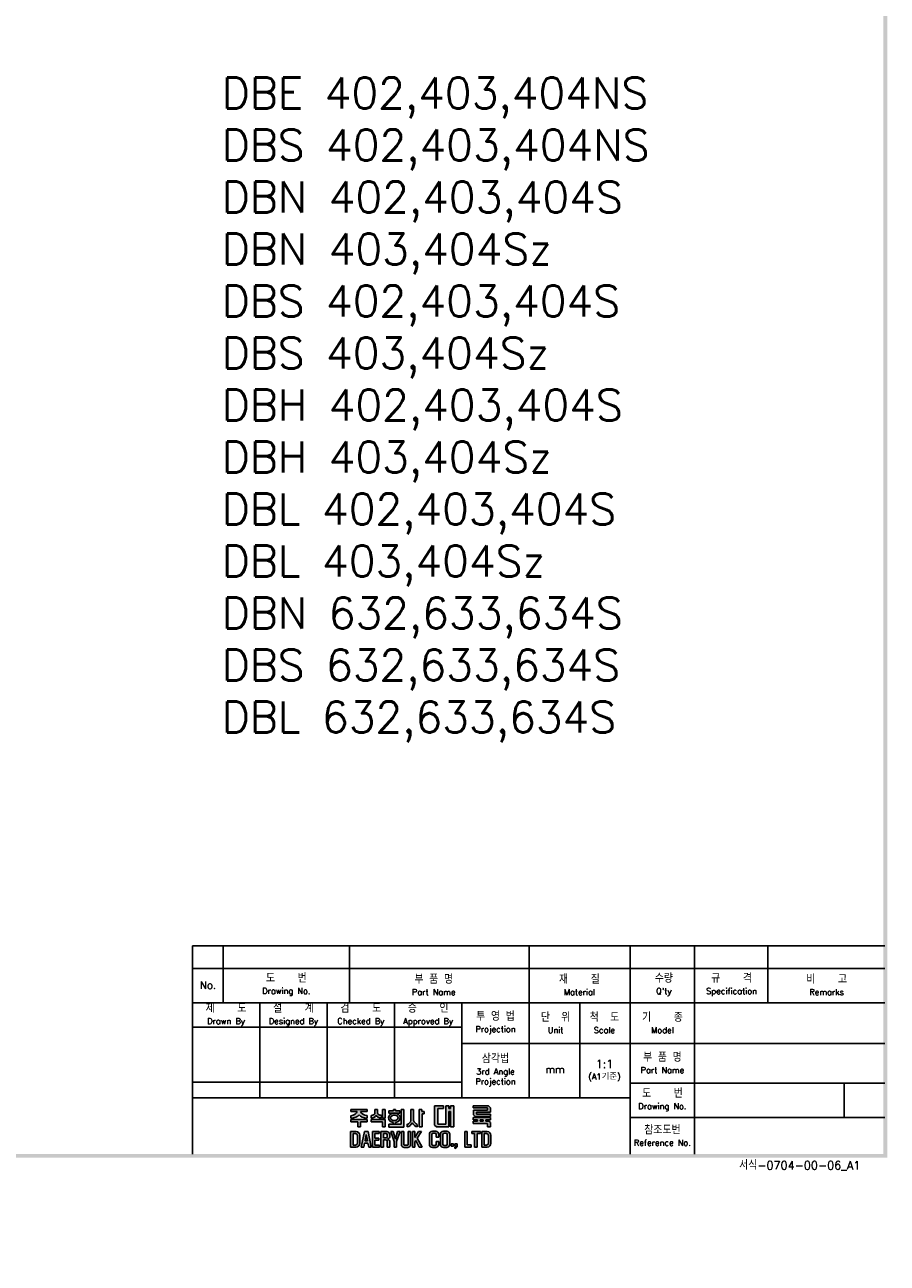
# Model space of a CAD drawing. Extents: x -2108 to 2710, y -907 to 1817.
# Tile 15 of 23: x -326 to 365, y 0 to 993. Entities that reach past the tile are written whole.
import ezdxf

# ---------------------------------------------------------------- set-up
doc = ezdxf.new("R2010")
doc.units = 0
doc.header["$LTSCALE"] = 3
doc.header["$MEASUREMENT"] = 0
for name, color, linetype in [('di', 3, 'CONTINUOUS'), ('DIM', 3, 'CONTINUOUS'), ('dimtaxt', 3, 'CONTINUOUS'), ('dwg', 7, 'CONTINUOUS')]:
    doc.layers.add(name, color=color, linetype=linetype)
doc.styles.get("Standard").update_dxf_attribs({"font": 'romans.shx', "height": 4, "bigfont": 'ghs.shx'})

# ---------------------------------------------------------------- blocks, each defined once
blk = doc.blocks.new('도면서식 A1')
at = {"layer": 'di', "insert": (780.92, -2.61), "char_height": 2.2, "width": 38.8706, "attachment_point": 4}
blk.add_mtext('서식-0704-00-06_A1', dxfattribs=at)
blk = doc.blocks.new('대륙')
at = {"layer": 'dimtaxt'}
h = blk.add_hatch(color=256, dxfattribs=at)
edge = h.paths.add_edge_path()
edge.add_line((51.99, 12.18), (47.65, 12.18))
edge.add_line((47.65, 12.18), (47.65, 11.59))
edge.add_line((47.65, 11.59), (49.36, 11.59))
edge.add_ellipse((47.48, 11.55), major_axis=(1.89, 0.39), ratio=0.576936, start_angle=268.0794, end_angle=342.4305, ccw=False)
edge.add_line((47.64, 10.44), (47.64, 9.87))
edge.add_ellipse((47.59, 11.36), major_axis=(2.46, 0), ratio=0.608939, start_angle=-88.7913, end_angle=-24.3158)
edge.add_ellipse((52.06, 11.36), major_axis=(-2.46, 0), ratio=0.608939, start_angle=384.3158, end_angle=448.3061)
edge.add_line((51.99, 9.87), (51.99, 10.51))
edge.add_ellipse((52.11, 11.62), major_axis=(-1.91, 0.31), ratio=0.577613, start_angle=17.5125, end_angle=91.8636, ccw=False)
edge.add_line((50.24, 11.59), (51.99, 11.59))
edge.add_line((51.99, 11.59), (51.99, 12.18))
h.paths.add_polyline_path([(52, 9.48), (47.64, 9.48), (47.64, 8.87), (49.46, 8.87), (49.46, 7.49), (50.19, 7.49), (50.19, 8.88), (52, 8.88)])
edge = h.paths.add_edge_path()
edge.add_arc((55.25, 11.18), 0.45, 180, 220.7047, ccw=False)
edge.add_line((54.8, 11.18), (54.8, 12.18))
edge.add_line((54.8, 12.18), (54.06, 12.18))
edge.add_line((54.06, 12.18), (54.06, 11.18))
edge.add_arc((53.61, 11.18), 0.45, 319.2953, 360, ccw=False)
edge.add_spline(control_points=[(53.95, 10.89), (53.94, 10.88), (53.93, 10.87), (53.83, 10.76), (53.7, 10.68), (53.03, 10.51)], knot_values=[3.761053, 3.761053, 3.761053, 3.761053, 3.807132, 3.807132, 4.298097, 4.298097, 4.298097, 4.298097], degree=3, periodic=0)
edge.add_line((53.03, 10.51), (53.03, 9.85))
edge.add_spline(control_points=[(53.03, 9.85), (53.05, 9.85), (53.06, 9.85), (53.74, 9.96), (53.94, 10.08), (54.15, 10.22), (54.2, 10.3), (54.43, 10.6)], knot_values=[3.495949, 3.495949, 3.495949, 3.495949, 3.524444, 3.524444, 4.06832, 4.06832, 4.379503, 4.379503, 4.379503, 4.379503], degree=3, periodic=0)
edge.add_spline(control_points=[(54.43, 10.6), (54.65, 10.3), (54.71, 10.22), (54.92, 10.08), (55.12, 9.96), (55.75, 9.88), (55.78, 9.87), (55.8, 9.86)], knot_values=[3.495949, 3.495949, 3.495949, 3.495949, 3.807132, 3.807132, 4.351008, 4.351008, 4.402945, 4.402945, 4.402945, 4.402945], degree=3, periodic=0)
edge.add_line((55.8, 9.86), (55.8, 10.59))
edge.add_spline(control_points=[(55.8, 10.59), (55.78, 10.59), (55.76, 10.6), (55.19, 10.66), (55.03, 10.75), (54.92, 10.87), (54.91, 10.88), (54.91, 10.89)], knot_values=[3.761053, 3.761053, 3.761053, 3.761053, 3.81299, 3.81299, 4.356866, 4.356866, 4.402945, 4.402945, 4.402945, 4.402945], degree=3, periodic=0)
h.paths.add_polyline_path([(56.82, 9.48), (53.03, 9.48), (53.03, 8.87), (56.1, 8.87), (56.1, 7.49), (56.82, 7.49)])
h.paths.add_polyline_path([(56.82, 12.19), (56.1, 12.19), (56.1, 9.87), (56.82, 9.87)])
h.paths.add_polyline_path([(60.76, 11.76), (59.58, 11.76), (59.58, 12.19), (59.05, 12.19), (59.05, 11.76), (57.74, 11.76), (57.74, 11.21), (60.76, 11.21)])
edge = h.paths.add_edge_path()
edge.add_ellipse((59.26, 9.92), major_axis=(-1.56, 0), ratio=0.830145, start_angle=101.7462, end_angle=265.4383)
edge.add_line((59.38, 11.21), (59.13, 11.21))
edge.add_ellipse((59.26, 9.92), major_axis=(1.56, 0), ratio=0.830145, start_angle=94.5617, end_angle=259.6787)
edge.add_line((58.98, 8.65), (58.98, 8.2))
edge.add_line((58.98, 8.2), (59.58, 8.2))
edge.add_line((59.58, 8.2), (59.58, 8.65))
edge = h.paths.add_edge_path(flags=16)
edge.add_spline(control_points=[(60.26, 9.92), (60.26, 10.03), (60.22, 10.15), (60.06, 10.37), (59.93, 10.48), (59.59, 10.63), (59.39, 10.66), (58.99, 10.64), (58.8, 10.59), (58.5, 10.41), (58.39, 10.3), (58.27, 10.07), (58.25, 9.96), (58.28, 9.73), (58.34, 9.62), (58.54, 9.4), (58.69, 9.3), (59.06, 9.19), (59.26, 9.17), (59.65, 9.23), (59.83, 9.31), (60.09, 9.5), (60.18, 9.62), (60.25, 9.8), (60.26, 9.86), (60.26, 9.92)], knot_values=[0, 0, 0, 0, 0.543876, 0.543876, 1.087752, 1.087752, 1.631628, 1.631628, 2.175504, 2.175504, 2.71938, 2.71938, 3.263256, 3.263256, 3.807132, 3.807132, 4.351008, 4.351008, 4.894884, 4.894884, 5.43876, 5.43876, 5.982636, 5.982636, 6.283185, 6.283185, 6.283185, 6.283185], degree=3, periodic=0)
for points in [[(61.83, 12.19), (61.11, 12.19), (61.11, 8.2), (57.74, 8.2), (57.74, 7.47), (61.11, 7.47), (61.83, 7.47)], [(70.89, 12.38), (72.38, 12.38), (72.38, 13.12), (70.01, 13.12), (70.01, 8), (70.53, 7.49), (73.84, 7.49), (73.84, 11.66), (74.29, 11.66), (74.29, 7.49), (75.14, 7.49), (75.14, 13.12), (74.29, 13.12), (74.29, 12.42), (73.84, 12.42), (73.84, 13.12), (73.01, 13.12), (73.01, 8.23), (70.89, 8.23)]]:
    blk.add_hatch(color=256, dxfattribs=at).paths.add_polyline_path(points)
h = blk.add_hatch(color=256, dxfattribs=at)
edge = h.paths.add_edge_path()
edge.add_line((64.41, 12.18), (63.7, 12.18))
edge.add_line((63.7, 12.18), (63.7, 9.23))
edge.add_ellipse((62.86, 9.12), major_axis=(0.66, 0.841), ratio=0.672815, start_angle=218.7862, end_angle=304.0863, ccw=False)
edge.add_line((62.7, 8.19), (62.7, 7.51))
edge.add_ellipse((63.11, 8.54), major_axis=(0.964, 0.919), ratio=0.540942, start_angle=220.7961, end_angle=301.7505)
edge.add_ellipse((64.93, 8.53), major_axis=(-0.866, 0.919), ratio=0.569913, start_angle=58.7442, end_angle=145.288)
edge.add_line((65.35, 7.49), (65.35, 8.17))
edge.add_ellipse((65.18, 9.26), major_axis=(-0.67, 1.07), ratio=0.576723, start_angle=74.3826, end_angle=142.9847, ccw=False)
edge.add_line((64.41, 9.18), (64.41, 12.18))
h.paths.add_polyline_path([(66.65, 10.99), (67.26, 10.99), (67.26, 11.63), (66.64, 11.63), (66.64, 12.18), (65.92, 12.18), (65.92, 7.49), (66.65, 7.49)])
h = blk.add_hatch(color=256, dxfattribs=at)
h.paths.add_polyline_path([(84.17, 12.56), (84.17, 11.99), (80.38, 11.99), (80.38, 10.74), (80.81, 10.32), (84.92, 10.32), (84.92, 10.92), (81.19, 10.92), (81.19, 11.44), (84.92, 11.44), (84.92, 12.6), (84.39, 13.12), (80.36, 13.12), (80.36, 12.56)])
h.paths.add_polyline_path([(83.7, 9.41), (84.92, 9.41), (84.92, 9.97), (80.36, 9.97), (80.36, 9.41), (81.48, 9.41), (81.48, 9.04), (80.35, 9.04), (80.35, 8.42), (84.18, 8.42), (84.18, 7.49), (84.92, 7.49), (84.92, 8.64), (84.52, 9.04), (83.7, 9.04)])
h.paths.add_polyline_path([(83, 9.41), (82.23, 9.41), (82.23, 9.04), (83, 9.04)], flags=17)
h = blk.add_hatch(color=256, dxfattribs=at)
h.paths.add_polyline_path([(47.58, 6.25), (47.58, 2.12), (49.06, 2.12, 0.414214), (50.06, 3.12), (50.06, 5.25, 0.414214), (49.06, 6.25)])
h.paths.add_polyline_path([(48.9, 5.73, -0.414214), (49.4, 5.23), (49.4, 3.16, -0.414214), (48.9, 2.66), (48.23, 2.66), (48.23, 5.73)], flags=16)
h.paths.add_polyline_path([(50.42, 2.11), (51.1, 2.11), (51.31, 3.17), (52.21, 3.17), (52.42, 2.11), (53.1, 2.11), (52.25, 6.23), (51.27, 6.23)])
h.paths.add_polyline_path([(51.77, 5.49), (52.09, 3.74), (51.43, 3.74)], flags=16)
h.paths.add_polyline_path([(53.4, 2.11), (55.25, 2.11), (55.25, 2.66), (54.07, 2.66), (54.07, 3.99), (55.15, 3.99), (55.15, 4.52), (54.06, 4.52), (54.06, 5.7), (55.21, 5.7), (55.21, 6.25), (53.4, 6.25)])
h.paths.add_polyline_path([(55.67, 2.12), (56.33, 2.12), (56.33, 4.05), (56.93, 4.05, -0.414214), (57.33, 3.65), (57.33, 2.12), (58.02, 2.12), (58.02, 3.65, 0.276846), (57.45, 4.24, 0.25864), (58.02, 4.77), (58.02, 5.43, 0.414214), (57.22, 6.23), (55.67, 6.23)])
h.paths.add_polyline_path([(56.33, 5.71), (57.04, 5.71, -0.414214), (57.34, 5.41), (57.34, 4.86, -0.414214), (57.04, 4.56), (56.33, 4.56)], flags=16)
h.paths.add_polyline_path([(59.2, 3.57), (59.2, 2.11), (59.85, 2.11), (59.85, 3.58), (60.8, 6.24), (60.13, 6.24), (59.53, 4.27), (58.97, 6.24), (58.28, 6.24)])
h.paths.add_polyline_path([(61.13, 2.78, 0.414214), (61.88, 2.03), (62.85, 2.03, 0.414214), (63.6, 2.78), (63.6, 6.24), (62.93, 6.24), (62.93, 2.84, -0.414214), (62.68, 2.59), (62.07, 2.59, -0.414214), (61.82, 2.84), (61.82, 6.24), (61.13, 6.24)])
h.paths.add_polyline_path([(64.11, 2.12), (64.77, 2.12), (64.77, 3.42), (64.98, 3.87), (65.9, 2.12), (66.68, 2.12), (65.38, 4.46), (66.48, 6.23), (65.69, 6.23), (64.76, 4.66), (64.76, 6.23), (64.11, 6.23)])
h.paths.add_polyline_path([(68.62, 2.84, 0.414214), (69.42, 2.04), (70.32, 2.04, 0.414214), (71.12, 2.84), (71.12, 3.62), (70.47, 3.62), (70.47, 2.85, -0.414214), (70.17, 2.55), (69.58, 2.55, -0.414214), (69.28, 2.85), (69.28, 5.49, -0.414214), (69.58, 5.79), (70.16, 5.79, -0.414214), (70.46, 5.49), (70.46, 4.76), (71.12, 4.76), (71.12, 5.52, 0.414214), (70.32, 6.32), (69.42, 6.32, 0.414214), (68.62, 5.52)])
h.paths.add_polyline_path([(71.57, 2.84, 0.414214), (72.37, 2.04), (73.25, 2.04, 0.414214), (74.05, 2.84), (74.05, 5.52, 0.414214), (73.25, 6.32), (72.37, 6.32, 0.414214), (71.57, 5.52)])
h.paths.add_polyline_path([(72.23, 5.5, -0.414214), (72.53, 5.8), (73.09, 5.8, -0.414214), (73.39, 5.5), (73.39, 2.85, -0.414214), (73.09, 2.55), (72.53, 2.55, -0.414214), (72.23, 2.85)], flags=16)
h.paths.add_polyline_path([(74.42, 2.34), (75.05, 2.34), (75.05, 2.98), (74.42, 2.98)])
h.paths.add_polyline_path([(75.76, 2.34, -0.316213), (75.39, 2.07), (75.39, 1.77, 0.409412), (76.08, 2.47), (76.08, 2.98), (75.39, 2.98), (75.39, 2.34)])
h.paths.add_polyline_path([(78.08, 2.12), (79.79, 2.12), (79.79, 2.67), (78.75, 2.67), (78.75, 6.24), (78.08, 6.24)])
h.paths.add_polyline_path([(80.68, 2.12), (81.35, 2.12), (81.35, 5.7), (82.27, 5.7), (82.27, 6.24), (79.92, 6.24), (79.92, 5.7), (80.68, 5.7)])
h.paths.add_polyline_path([(82.59, 2.13), (84.07, 2.13, 0.414214), (85.07, 3.13), (85.07, 5.24, 0.414214), (84.07, 6.24), (82.59, 6.24)])
h.paths.add_polyline_path([(83.24, 5.73), (83.9, 5.73, -0.414214), (84.4, 5.23), (84.4, 3.15, -0.414214), (83.9, 2.65), (83.24, 2.65)], flags=16)
for p, q in [((47.64, 10.44), (47.64, 9.87)), ((47.65, 12.18), (51.99, 12.18)), ((47.65, 12.18), (47.65, 11.59)), ((47.65, 11.59), (49.36, 11.59)), ((51.99, 11.59), (50.24, 11.59)), ((51.99, 12.18), (51.99, 11.59)), ((51.99, 10.51), (51.99, 9.87)), ((53.03, 9.85), (53.03, 10.51)), ((54.06, 12.18), (54.8, 12.18)), ((54.06, 12.18), (54.06, 11.18)), ((54.8, 12.18), (54.8, 11.18)), ((55.8, 9.86), (55.8, 10.59)), ((56.82, 12.19), (56.1, 12.19)), ((56.1, 12.19), (56.1, 9.87)), ((56.82, 12.19), (56.82, 9.87)), ((57.74, 11.76), (59.05, 11.76)), ((57.74, 11.21), (57.74, 11.76)), ((60.76, 11.21), (57.74, 11.21)), ((59.05, 11.76), (59.05, 12.19)), ((59.05, 12.19), (59.58, 12.19)), ((59.58, 12.19), (59.58, 11.76)), ((59.58, 11.76), (60.76, 11.76)), ((60.76, 11.76), (60.76, 11.21)), ((61.11, 12.19), (61.11, 8.2)), ((61.83, 12.19), (61.11, 12.19)), ((61.83, 7.47), (61.83, 12.19)), ((63.7, 12.18), (64.41, 12.18)), ((63.7, 12.18), (63.7, 9.23)), ((64.41, 12.18), (64.41, 9.18)), ((65.92, 7.49), (65.92, 12.18)), ((65.92, 12.18), (66.64, 12.18)), ((66.64, 12.18), (66.64, 11.63)), ((66.64, 11.63), (67.26, 11.63)), ((66.65, 10.99), (66.65, 7.49)), ((67.26, 10.99), (66.65, 10.99)), ((67.26, 11.63), (67.26, 10.99)), ((70.01, 13.12), (70.01, 8)), ((70.01, 13.12), (72.38, 13.12)), ((70.89, 12.38), (70.89, 8.23)), ((70.89, 12.38), (72.38, 12.38)), ((72.38, 13.12), (72.38, 12.38)), ((73.01, 13.12), (73.01, 8.23)), ((73.01, 13.12), (73.84, 13.12)), ((73.84, 13.12), (73.84, 12.42)), ((73.84, 12.42), (74.29, 12.42)), ((73.84, 11.66), (73.84, 7.49)), ((73.84, 11.66), (74.29, 11.66)), ((74.29, 13.12), (75.14, 13.12)), ((74.29, 13.12), (74.29, 12.42)), ((74.29, 11.66), (74.29, 7.49)), ((75.14, 13.12), (75.14, 7.49)), ((80.36, 13.12), (84.39, 13.12)), ((80.36, 12.56), (80.36, 13.12)), ((80.36, 12.56), (84.17, 12.56)), ((80.36, 9.97), (84.92, 9.97)), ((80.36, 9.97), (80.36, 9.41)), ((80.38, 11.99), (84.17, 11.99)), ((80.38, 11.99), (80.38, 10.74)), ((80.81, 10.32), (80.38, 10.74)), ((80.81, 10.32), (84.92, 10.32)), ((81.19, 11.44), (84.92, 11.44)), ((81.19, 11.44), (81.19, 10.92)), ((81.19, 10.92), (84.92, 10.92)), ((84.17, 12.56), (84.17, 11.99)), ((84.92, 12.6), (84.39, 13.12)), ((84.92, 12.6), (84.92, 11.44)), ((84.92, 10.92), (84.92, 10.32)), ((84.92, 9.97), (84.92, 9.41)), ((47.64, 9.48), (52, 9.48)), ((47.64, 8.87), (47.64, 9.48)), ((49.46, 8.87), (47.64, 8.87)), ((49.46, 7.49), (49.46, 8.87)), ((50.19, 7.49), (49.46, 7.49)), ((50.19, 8.88), (50.19, 7.49)), ((52, 8.88), (50.19, 8.88)), ((52, 9.48), (52, 8.88)), ((53.03, 9.48), (56.82, 9.48)), ((53.03, 8.87), (53.03, 9.48)), ((56.1, 8.87), (53.03, 8.87)), ((56.82, 9.87), (56.1, 9.87)), ((56.1, 7.49), (56.1, 8.87)), ((56.82, 7.49), (56.1, 7.49)), ((56.82, 9.48), (56.82, 7.49)), ((57.74, 8.2), (61.11, 8.2)), ((57.74, 7.47), (57.74, 8.2)), ((61.11, 7.47), (57.74, 7.47)), ((58.98, 8.2), (58.98, 8.65)), ((59.58, 8.65), (59.58, 8.2)), ((61.11, 7.47), (61.83, 7.47)), ((62.7, 7.51), (62.7, 8.19)), ((65.35, 7.49), (65.35, 8.17)), ((66.65, 7.49), (65.92, 7.49)), ((70.53, 7.49), (70.01, 8)), ((73.84, 7.49), (70.53, 7.49)), ((73.01, 8.23), (70.89, 8.23)), ((75.14, 7.49), (74.29, 7.49)), ((80.35, 9.04), (81.48, 9.04)), ((80.35, 9.04), (80.35, 8.42)), ((80.35, 8.42), (84.18, 8.42)), ((80.36, 9.41), (81.48, 9.41)), ((81.48, 9.41), (81.48, 9.04)), ((82.23, 9.41), (83, 9.41)), ((82.23, 9.41), (82.23, 9.04)), ((82.23, 9.04), (83, 9.04)), ((83, 9.41), (83, 9.04)), ((83.7, 9.41), (84.92, 9.41)), ((83.7, 9.41), (83.7, 9.04)), ((83.7, 9.04), (84.52, 9.04)), ((84.18, 8.42), (84.18, 7.49)), ((84.92, 7.49), (84.18, 7.49)), ((84.92, 8.64), (84.52, 9.04)), ((84.92, 8.64), (84.92, 7.49)), ((47.58, 6.25), (47.58, 2.12)), ((47.58, 6.25), (49.06, 6.25)), ((48.23, 5.73), (48.23, 2.66)), ((48.9, 5.73), (48.23, 5.73)), ((49.4, 3.16), (49.4, 5.23)), ((50.06, 5.25), (50.06, 3.12)), ((51.27, 6.23), (50.42, 2.11)), ((52.25, 6.23), (51.27, 6.23)), ((51.77, 5.49), (51.43, 3.74)), ((51.43, 3.74), (52.09, 3.74)), ((52.09, 3.74), (51.77, 5.49)), ((53.1, 2.11), (52.25, 6.23)), ((55.21, 6.25), (53.4, 6.25)), ((53.4, 6.25), (53.4, 2.11)), ((54.06, 5.7), (55.21, 5.7)), ((54.06, 4.52), (54.06, 5.7)), ((55.15, 4.52), (54.06, 4.52)), ((54.07, 3.99), (55.15, 3.99)), ((54.07, 2.66), (54.07, 3.99)), ((55.15, 3.99), (55.15, 4.52)), ((55.21, 5.7), (55.21, 6.25)), ((55.67, 6.23), (55.67, 2.12)), ((57.22, 6.23), (55.67, 6.23)), ((56.33, 5.71), (56.33, 4.56)), ((57.04, 5.71), (56.33, 5.71)), ((56.33, 4.56), (57.04, 4.56)), ((56.33, 2.12), (56.33, 4.05)), ((56.33, 4.05), (56.93, 4.05)), ((57.33, 3.65), (57.33, 2.12)), ((57.34, 4.86), (57.34, 5.41)), ((58.02, 4.77), (58.02, 5.43)), ((58.02, 2.12), (58.02, 3.65)), ((58.97, 6.24), (58.28, 6.24)), ((58.28, 6.24), (59.2, 3.57)), ((59.53, 4.27), (58.97, 6.24)), ((59.2, 3.57), (59.2, 2.11)), ((60.13, 6.24), (59.53, 4.27)), ((59.85, 3.58), (60.8, 6.24)), ((59.85, 2.11), (59.85, 3.58)), ((60.8, 6.24), (60.13, 6.24)), ((61.13, 6.24), (61.13, 2.78)), ((61.82, 6.24), (61.13, 6.24)), ((61.82, 2.84), (61.82, 6.24)), ((62.93, 2.84), (62.93, 6.24)), ((62.93, 6.24), (63.6, 6.24)), ((63.6, 6.24), (63.6, 2.78)), ((64.11, 2.12), (64.11, 6.23)), ((64.11, 6.23), (64.76, 6.23)), ((64.76, 4.66), (65.69, 6.23)), ((64.76, 6.23), (64.76, 4.66)), ((64.98, 3.87), (64.77, 3.42)), ((64.77, 3.42), (64.77, 2.12)), ((65.9, 2.12), (64.98, 3.87)), ((66.48, 6.23), (65.38, 4.46)), ((65.38, 4.46), (66.68, 2.12)), ((65.69, 6.23), (66.48, 6.23)), ((68.62, 2.84), (68.62, 5.52)), ((69.28, 5.49), (69.28, 2.85)), ((70.32, 6.32), (69.42, 6.32)), ((70.16, 5.79), (69.58, 5.79)), ((70.46, 4.76), (70.46, 5.49)), ((71.12, 4.76), (70.46, 4.76)), ((70.47, 3.62), (70.47, 2.85)), ((71.12, 3.62), (70.47, 3.62)), ((71.12, 5.52), (71.12, 4.76)), ((71.12, 2.84), (71.12, 3.62)), ((71.57, 2.84), (71.57, 5.52)), ((72.23, 5.5), (72.23, 2.85)), ((73.25, 6.32), (72.37, 6.32)), ((73.09, 5.8), (72.53, 5.8)), ((73.39, 2.85), (73.39, 5.5)), ((74.05, 5.52), (74.05, 2.84)), ((78.08, 6.24), (78.08, 2.12)), ((78.75, 6.24), (78.08, 6.24)), ((78.75, 2.67), (78.75, 6.24)), ((82.27, 6.24), (79.92, 6.24)), ((79.92, 6.24), (79.92, 5.7)), ((79.92, 5.7), (80.68, 5.7)), ((80.68, 5.7), (80.68, 2.12)), ((81.35, 2.12), (81.35, 5.7)), ((81.35, 5.7), (82.27, 5.7)), ((82.27, 5.7), (82.27, 6.24)), ((82.59, 6.24), (82.59, 2.13)), ((84.07, 6.24), (82.59, 6.24)), ((83.24, 2.65), (83.24, 5.73)), ((83.24, 5.73), (83.9, 5.73)), ((84.4, 3.15), (84.4, 5.23)), ((85.07, 3.13), (85.07, 5.24)), ((47.58, 2.12), (49.06, 2.12)), ((48.23, 2.66), (48.9, 2.66)), ((50.42, 2.11), (51.1, 2.11)), ((51.1, 2.11), (51.31, 3.17)), ((51.31, 3.17), (52.21, 3.17)), ((52.21, 3.17), (52.42, 2.11)), ((52.42, 2.11), (53.1, 2.11)), ((53.4, 2.11), (55.25, 2.11)), ((55.25, 2.66), (54.07, 2.66)), ((55.25, 2.11), (55.25, 2.66)), ((55.67, 2.12), (56.33, 2.12)), ((57.33, 2.12), (58.02, 2.12)), ((59.2, 2.11), (59.85, 2.11)), ((62.85, 2.03), (61.88, 2.03)), ((62.68, 2.59), (62.07, 2.59)), ((64.77, 2.12), (64.11, 2.12)), ((66.68, 2.12), (65.9, 2.12)), ((70.32, 2.04), (69.42, 2.04)), ((70.17, 2.55), (69.58, 2.55)), ((73.25, 2.04), (72.37, 2.04)), ((73.09, 2.55), (72.53, 2.55)), ((74.42, 2.98), (74.42, 2.34)), ((75.05, 2.98), (74.42, 2.98)), ((75.05, 2.34), (74.42, 2.34)), ((75.05, 2.98), (75.05, 2.34)), ((75.39, 2.98), (75.39, 2.34)), ((76.08, 2.98), (75.39, 2.98)), ((75.76, 2.34), (75.39, 2.34)), ((75.39, 2.07), (75.39, 1.77)), ((76.08, 2.98), (76.08, 2.47)), ((78.08, 2.12), (79.79, 2.12)), ((79.79, 2.67), (78.75, 2.67)), ((79.79, 2.12), (79.79, 2.67)), ((80.68, 2.12), (81.35, 2.12)), ((82.59, 2.13), (84.07, 2.13)), ((83.9, 2.65), (83.24, 2.65))]:
    blk.add_line(p, q, dxfattribs=at)
for centre, radius, start, end in [((53.61, 11.18), 0.45, 319.2953, 360), ((55.25, 11.18), 0.45, 180, 220.7047), ((48.9, 5.23), 0.5, 0, 90), ((49.06, 5.25), 1, 0, 90), ((57.22, 4.85), 0.8, 270, 270), ((56.93, 3.65), 0.4, 0, 90), ((57.04, 5.41), 0.3, 0, 90), ((57.04, 4.86), 0.3, 270, 0), ((57.22, 5.43), 0.8, 0, 90), ((57.26, 5.02), 0.8, 283.6828, 341.6876), ((57.24, 3.47), 0.8, 12.921, 74.819), ((69.42, 5.52), 0.8, 90, 180), ((69.58, 5.49), 0.3, 90, 180), ((70.16, 5.49), 0.3, 0, 90), ((70.32, 5.52), 0.8, 0, 90), ((72.37, 5.52), 0.8, 90, 180), ((72.53, 5.5), 0.3, 90, 180), ((73.09, 5.5), 0.3, 0, 90), ((73.25, 5.52), 0.8, 0, 90), ((83.9, 5.23), 0.5, 0, 90), ((84.07, 5.24), 1, 0, 90), ((48.9, 3.16), 0.5, 270, 0), ((49.06, 3.12), 1, 270, 0), ((61.88, 2.78), 0.75, 180, 270), ((62.07, 2.84), 0.25, 180, 270), ((62.68, 2.84), 0.25, 270, 0), ((62.85, 2.78), 0.75, 270, 0), ((69.42, 2.84), 0.8, 180, 270), ((69.58, 2.85), 0.3, 180, 270), ((70.17, 2.85), 0.3, 270, 0), ((70.32, 2.84), 0.8, 270, 0), ((72.37, 2.84), 0.8, 180, 270), ((72.53, 2.85), 0.3, 180, 270), ((73.09, 2.85), 0.3, 270, 0), ((73.25, 2.84), 0.8, 270, 0), ((75.38, 2.47), 0.7, 270.9408, 0), ((75.38, 2.47), 0.4, 271.6466, 341.8371), ((83.9, 3.15), 0.5, 270, 0), ((84.07, 3.13), 1, 270, 0)]:
    blk.add_arc(centre, radius, start, end, dxfattribs=at)
for centre, major_axis, ratio, start_param, end_param in [((47.48, 11.55), (1.89, 0.39), 0.576936, 4.678869, 5.97654), ((47.59, 11.36), (-2.46, 0), 0.608939, 1.591893, 2.717202), ((59.26, 9.92), (1.56, 0), 0.830145, 1.650413, 4.532248), ((59.26, 9.92), (-1.56, 0), 0.830145, 1.775806, 4.632772), ((62.86, 9.12), (0.66, 0.841), 0.672815, 3.81854, 5.307307), ((63.11, 8.54), (0.964, 0.919), 0.540942, 3.853619, 5.26654)]:
    blk.add_ellipse(centre, major_axis=major_axis, ratio=ratio, start_param=start_param, end_param=end_param, dxfattribs=at)
at = {"layer": 'dimtaxt', "extrusion": (0, 0, -1)}
for centre, major_axis, ratio, start_param, end_param in [((52.06, 11.36), (-2.46, 0), 0.608939, -1.541231, -0.42439), ((52.11, 11.62), (-1.91, 0.31), 0.577613, 4.679864, 5.977535), ((64.93, 8.53), (-0.866, 0.919), 0.569913, 3.747431, 5.257905), ((65.18, 9.26), (-0.67, 1.07), 0.576723, 3.787632, 4.984965)]:
    blk.add_ellipse(centre, major_axis=major_axis, ratio=ratio, start_param=start_param, end_param=end_param, dxfattribs=at)
at = {"layer": 'dimtaxt'}
for points, knots in [([(53.95, 10.89), (53.94, 10.88), (53.93, 10.87), (53.83, 10.76), (53.7, 10.68), (53.03, 10.51)], [3.7610527, 3.7610527, 3.7610527, 3.7610527, 3.8071317, 3.8071317, 4.2980967, 4.2980967, 4.2980967, 4.2980967]), ([(54.43, 10.6), (54.2, 10.3), (54.15, 10.22), (53.94, 10.08), (53.74, 9.96), (53.06, 9.85), (53.05, 9.85), (53.03, 9.85)], [3.4959493, 3.4959493, 3.4959493, 3.4959493, 3.8071317, 3.8071317, 4.3510077, 4.3510077, 4.3795026, 4.3795026, 4.3795026, 4.3795026]), ([(54.43, 10.6), (54.65, 10.3), (54.71, 10.22), (54.92, 10.08), (55.12, 9.96), (55.75, 9.88), (55.78, 9.87), (55.8, 9.86)], [3.4959493, 3.4959493, 3.4959493, 3.4959493, 3.8071317, 3.8071317, 4.3510077, 4.3510077, 4.4029453, 4.4029453, 4.4029453, 4.4029453]), ([(54.91, 10.89), (54.91, 10.88), (54.92, 10.87), (55.03, 10.75), (55.19, 10.66), (55.76, 10.6), (55.78, 10.59), (55.8, 10.59)], [3.7610527, 3.7610527, 3.7610527, 3.7610527, 3.8071317, 3.8071317, 4.3510077, 4.3510077, 4.4029453, 4.4029453, 4.4029453, 4.4029453]), ([(60.26, 9.92), (60.26, 10.03), (60.22, 10.15), (60.06, 10.37), (59.93, 10.48), (59.59, 10.63), (59.39, 10.66), (58.99, 10.64), (58.8, 10.59), (58.5, 10.41), (58.39, 10.3), (58.27, 10.07), (58.25, 9.96), (58.28, 9.73), (58.34, 9.62), (58.54, 9.4), (58.69, 9.3), (59.06, 9.19), (59.26, 9.17), (59.65, 9.23), (59.83, 9.31), (60.09, 9.5), (60.18, 9.62), (60.25, 9.8), (60.26, 9.86), (60.26, 9.92)], [0, 0, 0, 0, 0.543876, 0.543876, 1.087752, 1.087752, 1.631628, 1.631628, 2.175504, 2.175504, 2.71938, 2.71938, 3.263256, 3.263256, 3.807132, 3.807132, 4.351008, 4.351008, 4.894884, 4.894884, 5.43876, 5.43876, 5.982636, 5.982636, 6.283185, 6.283185, 6.283185, 6.283185])]:
    blk.add_open_spline(points, degree=3, knots=knots, dxfattribs=at)

msp = doc.modelspace()

# ---------------------------------------------------------------- linework, layer by layer
at = {"layer": 'dimtaxt'}
for p, q in [((363.294, 254.314), (-191.706, 254.314)), ((-191.706, 254.314), (-191.706, 87.502)), ((-167.038, 209.255), (-167.038, 254.255)), ((-65.706, 209.314), (-65.706, 254.314)), ((78.294, 209.314), (78.294, 254.314)), ((159.294, 209.314), (159.294, 254.314)), ((210.868, 209.314), (210.868, 254.314)), ((269.491, 209.314), (269.491, 254.314)), ((363.294, 236.314), (-191.706, 236.314)), ((-137.706, 132.446), (-137.706, 208.816)), ((-83.706, 132.446), (-83.706, 208.816)), ((-29.706, 132.446), (-29.706, 208.816)), ((24.294, 132.446), (24.294, 208.816)), ((78.294, 132.446), (78.294, 208.816)), ((118.794, 132.446), (118.794, 208.816)), ((159.294, 87.392), (159.294, 208.816)), ((210.868, 87.392), (210.868, 208.816)), ((24.294, 189.24), (-191.581, 189.24)), ((363.294, 176.227), (24.294, 176.227)), ((24.294, 145.121), (-191.514, 145.121)), ((363.294, 144.403), (159.294, 144.403)), ((330.868, 116.687), (330.868, 144.403)), ((159.294, 132.446), (-191.706, 132.446)), ((363.294, 116.687), (159.294, 116.687))]:
    msp.add_line(p, q, dxfattribs=at)
at = {"layer": 'dwg'}
msp.add_line((363.294, 208.816), (-191.706, 208.816), dxfattribs=at)
for points in [[(365.287, 1806.502), (362.287, 1803.502), (365.287, 84.502), (362.287, 87.502)], [(-191.213, 209.266), (-191.213, 208.366), (362.544, 209.266), (362.544, 208.366)], [(365.287, 84.502), (362.287, 87.502), (-2082.713, 84.502), (-2079.713, 87.502)]]:
    msp.add_trace(points, dxfattribs=at)

# ---------------------------------------------------------------- block references
at = {"layer": 'di', "xscale": 3, "yscale": 3, "zscale": 3}
msp.add_blockref('대륙', (-207.559, 86.756), dxfattribs=at)
at = {"layer": 'dwg', "xscale": 3, "yscale": 3, "zscale": 3}
msp.add_blockref('도면서식 A1', (-2096.213, 86.002), dxfattribs=at)

# ---------------------------------------------------------------- texts
at = {"layer": 'di', "attachment_point": 5}
for s, insert, char_height, width in [('{\\H1.1x;도    번\\P\\H0.72727x;Drawing No.}', (-116.372, 222.914), 6, 101.33261), ('{\\H1.1x;부 품 명\\P\\H0.72727x;Part Name}', (1.794, 222.814), 6, 135), ('{\\H1.1x;재    질\\P\\H0.72727x;Material}', (118.558, 222.814), 6, 82.62297), ("{\\H1.1x;수량\\P\\H0.72727x;Q'ty}", (186.207, 222.814), 6, 28.37703), ('{\\H1.1x;규    격\\P\\H0.72727x;Specification}', (240.522, 222.814), 6, 81), ('{\\H1.1x;비    고\\P\\H0.72727x;Remarks}', (316.723, 222.814), 6, 117), ('No.', (-179.125, 222.914), 6, 24.17431), ('{\\H1.1x;제    도\\P\\H0.72727x;Drawn By}', (-164.706, 198.803), 6, 54), ('{\\H1.1x;설    계}\\P{\\H0.8x;Designed By}', (-110.706, 198.803), 6, 54), ('{\\H1.1x;검    도\\P\\H0.72727x;Checked By}', (-56.706, 198.803), 6, 54), ('승    인\\P{\\H0.72727x;Approved By}', (-2.706, 198.803), 6.6, 54), ('투 영 법\\P{\\H0.72727x;Projection}', (51.294, 192.296), 6.6, 54), ('{\\H1.1x;단  위}\\P{\\H0.8x;Unit}', (99.469, 192.296), 6, 48), ('{\\H1.1x;척  도\\P\\H0.72727x;Scale}', (138.59, 192.296), 6, 48), ('기    종\\P{\\H0.72727x;Model}', (185.081, 192.296), 6.6, 51.57372), ('부 품 명\\P{\\H0.72727x;Part Name}', (185.081, 160.315), 6.6, 51.57372), ('{\\H1.1x;삼각법\\H0.45455x;\\P\\H1.6x;3rd Angle\\PProjection}', (51.294, 154.336), 6, 54), ('도    번\\P{\\H0.72727x;Drawing No.}', (185.081, 130.545), 6.6, 51.57372), ('참조도번\\P{\\H0.72727x;Reference No.}', (185.081, 102.094), 6.6, 51.57372)]:
    msp.add_mtext(s, dxfattribs=dict(at, insert=insert, char_height=char_height, width=width))
at = {"layer": 'DIM', "insert": (-168.178, 950.359), "char_height": 25, "width": 782.77285, "attachment_point": 1}
msp.add_mtext('\\pt325;{\\Fromans,hgs|c129;DBE 402,403,404NS\\PDBS 402,403,404NS    \\P\\ptz;DBN 402,403,404S\\PDBN 403,404Sz           \\PDBS 402,403,404S \\PDBS 403,404Sz            \\PDBH 402,403,404S\\PDBH 403,404Sz      \\PDBL 402,403,404S\\PDBL 403,404Sz \\PDBN 632,633,634S\\PDBS 632,633,634S\\PDBL 632,633,634S}', dxfattribs=at)
at = {"layer": 'dimtaxt'}
msp.add_text('mm', height=6, dxfattribs=at).set_placement((91.306, 152.416))
at = {"layer": 'dimtaxt', "insert": (138.59, 154.336), "char_height": 6.6, "width": 48, "attachment_point": 5}
msp.add_mtext('1:1\\P{\\H0.72727x;(A1기준)}', dxfattribs=at)

doc.saveas('drawing.dxf')
